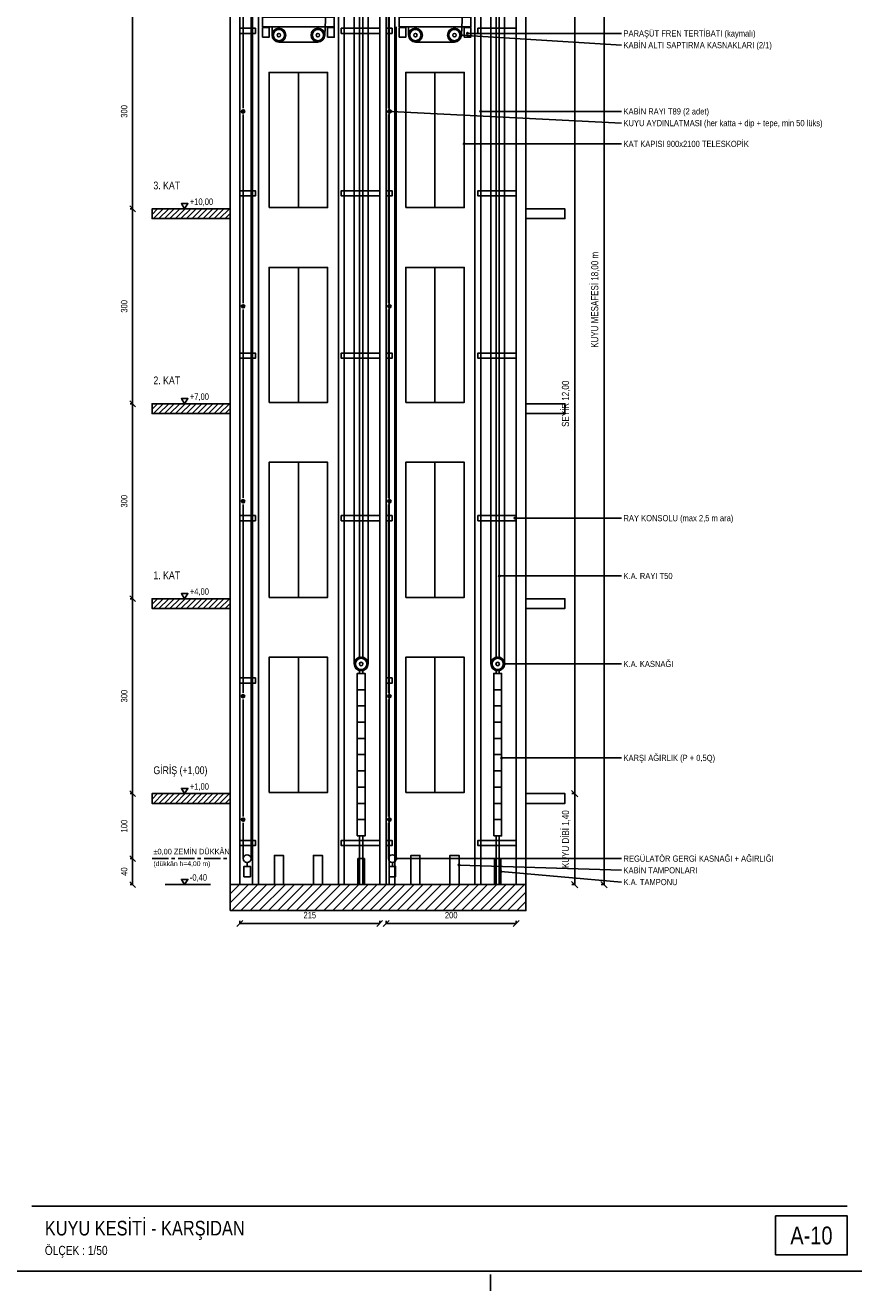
# Model space of a CAD drawing. Header units: centimetres. Extents: x 0 to 13234, y -30 to 2970.
# Tile 17 of 29: x 9835 to 11109, y -30 to 1918. Entities that reach past the tile are written whole.
import ezdxf
from ezdxf.enums import TextEntityAlignment as Align

# ---------------------------------------------------------------- set-up
doc = ezdxf.new("R2010")
doc.units = ezdxf.units.CM
doc.linetypes.add('CENTER', pattern=[40, 25, -5, 5, -5])
for name, color, linetype in [('ASN-ANTET', 4, 'CONTINUOUS'), ('ASN-BASLIK', 5, 'CONTINUOUS'), ('ASN-CERCEVE', 7, 'CONTINUOUS'), ('ASN-DUVAR', 7, 'CONTINUOUS'), ('ASN-EKSEN', 8, 'CENTER'), ('ASN-ELEKTRIK', 3, 'CONTINUOUS'), ('ASN-HALAT', 6, 'CONTINUOUS'), ('ASN-KA', 30, 'CONTINUOUS'), ('ASN-KABIN', 5, 'CONTINUOUS'), ('ASN-KAPI', 3, 'CONTINUOUS'), ('ASN-KOT', 2, 'CONTINUOUS'), ('ASN-MOTOR', 6, 'CONTINUOUS'), ('ASN-OLCU', 3, 'CONTINUOUS'), ('ASN-RAY', 1, 'CONTINUOUS'), ('ASN-TARAMA', 8, 'CONTINUOUS'), ('ASN-YAZI', 4, 'CONTINUOUS'), ('ASN-YUK', 1, 'CONTINUOUS')]:
    doc.layers.add(name, color=color, linetype=linetype)
doc.styles.get("Standard").update_dxf_attribs({"font": 'arial.ttf', "width": 0.8})

msp = doc.modelspace()

# ---------------------------------------------------------------- linework, layer by layer
at = {"layer": 'ASN-ANTET'}
msp.add_line((9844.7, 100), (11098.7, 100), dxfattribs=at)
msp.add_lwpolyline([(10988.7, 25), (11098.7, 25), (11098.7, 85), (10988.7, 85)], close=True, dxfattribs=at)
at = {"layer": 'ASN-CERCEVE'}
for points in [[(0, 0), (13233.7, 0), (13233.7, 2970), (0, 2970)], [(100, 0), (13208.7, 0), (13208.7, 2970), (100, 2970)]]:
    msp.add_lwpolyline(points, close=True, dxfattribs=at)
at = {"layer": 'ASN-DUVAR'}
for p, q in [((10149.7, 595), (10149.7, 2395)), ((10164.7, 595), (10164.7, 2395)), ((10379.7, 595), (10379.7, 2395)), ((10389.7, 595), (10389.7, 2395)), ((10589.7, 595), (10589.7, 2395)), ((10604.7, 595), (10604.7, 2395))]:
    msp.add_line(p, q, dxfattribs=at)
for points in [[(10149.7, 1620), (10029.7, 1620), (10029.7, 1635), (10149.7, 1635)], [(10604.7, 1620), (10664.7, 1620), (10664.7, 1635), (10604.7, 1635)], [(10149.7, 1320), (10029.7, 1320), (10029.7, 1335), (10149.7, 1335)], [(10604.7, 1320), (10664.7, 1320), (10664.7, 1335), (10604.7, 1335)], [(10149.7, 1020), (10029.7, 1020), (10029.7, 1035), (10149.7, 1035)], [(10604.7, 1020), (10664.7, 1020), (10664.7, 1035), (10604.7, 1035)], [(10149.7, 720), (10029.7, 720), (10029.7, 735), (10149.7, 735)], [(10604.7, 720), (10664.7, 720), (10664.7, 735), (10604.7, 735)]]:
    msp.add_lwpolyline(points, dxfattribs=at)
msp.add_lwpolyline([(10149.7, 555), (10604.7, 555), (10604.7, 595), (10149.7, 595)], close=True, dxfattribs=at)
at = {"layer": 'ASN-EKSEN'}
for p, q in [((10029.7, 635), (10144.7, 635)), ((10550, -30), (10550, -5))]:
    msp.add_line(p, q, dxfattribs=at)
at = {"layer": 'ASN-ELEKTRIK'}
for p, q in [((10168, 1783.3), (10171.4, 1786.7)), ((10168, 1786.7), (10171.4, 1783.3)), ((10393, 1783.3), (10396.4, 1786.7)), ((10393, 1786.7), (10396.4, 1783.3)), ((10168, 1483.3), (10171.4, 1486.7)), ((10168, 1486.7), (10171.4, 1483.3)), ((10393, 1483.3), (10396.4, 1486.7)), ((10393, 1486.7), (10396.4, 1483.3)), ((10168, 1183.3), (10171.4, 1186.7)), ((10168, 1186.7), (10171.4, 1183.3)), ((10393, 1183.3), (10396.4, 1186.7)), ((10393, 1186.7), (10396.4, 1183.3)), ((10168, 883.3), (10171.4, 886.7)), ((10168, 886.7), (10171.4, 883.3)), ((10393, 883.3), (10396.4, 886.7)), ((10393, 886.7), (10396.4, 883.3)), ((10168, 693.3), (10171.4, 696.7)), ((10168, 696.7), (10171.4, 693.3)), ((10393, 693.3), (10396.4, 696.7)), ((10393, 696.7), (10396.4, 693.3))]:
    msp.add_line(p, q, dxfattribs=at)
for centre in [(10169.7, 1785), (10394.7, 1785), (10169.7, 1485), (10394.7, 1485), (10169.7, 1185), (10394.7, 1185), (10169.7, 885), (10394.7, 885), (10169.7, 695), (10394.7, 695)]:
    msp.add_circle(centre, 2.5, dxfattribs=at)
at = {"layer": 'ASN-HALAT'}
for p, q in [((10181.8, 635), (10181.8, 2350)), ((10295.3, 1902.4), (10316.6, 2344)), ((10340.6, 934.6), (10340.6, 2344)), ((10505.3, 1902.4), (10526.6, 2344)), ((10550.6, 934.6), (10550.6, 2344)), ((10361.8, 934.6), (10361.8, 2305)), ((10571.8, 934.6), (10571.8, 2305)), ((10169.8, 1790), (10169.8, 2080)), ((10393.2, 1790), (10393.2, 2080)), ((10214.1, 1902.4), (10214.1, 1915)), ((10405.2, 635), (10405.2, 1915)), ((10424.1, 1902.4), (10424.1, 1915)), ((10224.7, 1891.8), (10284.7, 1891.8)), ((10434.7, 1891.8), (10494.7, 1891.8)), ((10169.8, 1490), (10169.8, 1780)), ((10393.2, 1490), (10393.2, 1780)), ((10169.8, 1190), (10169.8, 1480)), ((10393.2, 1190), (10393.2, 1480)), ((10169.8, 890), (10169.8, 1180)), ((10393.2, 890), (10393.2, 1180)), ((10169.8, 700), (10169.8, 880)), ((10393.2, 700), (10393.2, 880)), ((10169.8, 635), (10169.8, 690)), ((10393.2, 635), (10393.2, 690))]:
    msp.add_line(p, q, dxfattribs=at)
at = {"layer": 'ASN-KA'}
for p, q in [((10345.2, 895), (10357.2, 895)), ((10555.2, 895), (10567.2, 895)), ((10345.2, 870), (10357.2, 870)), ((10555.2, 870), (10567.2, 870)), ((10345.2, 845), (10357.2, 845)), ((10555.2, 845), (10567.2, 845)), ((10345.2, 820), (10357.2, 820)), ((10555.2, 820), (10567.2, 820)), ((10345.2, 795), (10357.2, 795)), ((10555.2, 795), (10567.2, 795)), ((10345.2, 770), (10357.2, 770)), ((10555.2, 770), (10567.2, 770)), ((10345.2, 745), (10357.2, 745)), ((10555.2, 745), (10567.2, 745)), ((10345.2, 720), (10357.2, 720)), ((10555.2, 720), (10567.2, 720)), ((10345.2, 695), (10357.2, 695)), ((10555.2, 695), (10567.2, 695))]:
    msp.add_line(p, q, dxfattribs=at)
for points in [[(10345.2, 670), (10357.2, 670), (10357.2, 920), (10345.2, 920)], [(10555.2, 670), (10567.2, 670), (10567.2, 920), (10555.2, 920)]]:
    msp.add_lwpolyline(points, close=True, dxfattribs=at)
at = {"layer": 'ASN-KABIN'}
for points in [[(10199.7, 1915), (10309.7, 1915), (10309.7, 1930), (10199.7, 1930)], [(10409.7, 1915), (10519.7, 1915), (10519.7, 1930), (10409.7, 1930)]]:
    msp.add_lwpolyline(points, close=True, dxfattribs=at)
at = {"layer": 'ASN-KAPI'}
for p, q in [((10254.7, 1637), (10254.7, 1845)), ((10464.7, 1637), (10464.7, 1845)), ((10254.7, 1337), (10254.7, 1545)), ((10464.7, 1337), (10464.7, 1545)), ((10254.7, 1037), (10254.7, 1245)), ((10464.7, 1037), (10464.7, 1245)), ((10254.7, 737), (10254.7, 945)), ((10464.7, 737), (10464.7, 945))]:
    msp.add_line(p, q, dxfattribs=at)
for points in [[(10209.7, 1637), (10299.7, 1637), (10299.7, 1845), (10209.7, 1845)], [(10419.7, 1637), (10509.7, 1637), (10509.7, 1845), (10419.7, 1845)], [(10209.7, 1337), (10299.7, 1337), (10299.7, 1545), (10209.7, 1545)], [(10419.7, 1337), (10509.7, 1337), (10509.7, 1545), (10419.7, 1545)], [(10209.7, 1037), (10299.7, 1037), (10299.7, 1245), (10209.7, 1245)], [(10419.7, 1037), (10509.7, 1037), (10509.7, 1245), (10419.7, 1245)], [(10209.7, 737), (10299.7, 737), (10299.7, 945), (10209.7, 945)], [(10419.7, 737), (10509.7, 737), (10509.7, 945), (10419.7, 945)]]:
    msp.add_lwpolyline(points, close=True, dxfattribs=at)
at = {"layer": 'ASN-KOT'}
for p, q in [((10049.7, 1635), (10119.7, 1635)), ((10049.7, 1335), (10119.7, 1335)), ((10049.7, 1035), (10119.7, 1035)), ((10049.7, 735), (10119.7, 735)), ((10049.7, 595), (10119.7, 595))]:
    msp.add_line(p, q, dxfattribs=at)
for points in [[(10079.7, 1635), (10074.7, 1643), (10084.7, 1643)], [(10079.7, 1335), (10074.7, 1343), (10084.7, 1343)], [(10079.7, 1035), (10074.7, 1043), (10084.7, 1043)], [(10079.7, 735), (10074.7, 743), (10084.7, 743)], [(10079.7, 595), (10074.7, 603), (10084.7, 603)]]:
    msp.add_lwpolyline(points, close=True, dxfattribs=at)
at = {"layer": 'ASN-MOTOR'}
for p, q in [((10175.8, 623), (10175.8, 629)), ((10399.2, 623), (10399.2, 629))]:
    msp.add_line(p, q, dxfattribs=at)
for points in [[(10170.8, 607), (10180.8, 607), (10180.8, 623), (10170.8, 623)], [(10394.2, 607), (10404.2, 607), (10404.2, 623), (10394.2, 623)]]:
    msp.add_lwpolyline(points, close=True, dxfattribs=at)
for centre, radius in [((10224.7, 1902.4), 10.6), ((10224.7, 1902.4), 8.69), ((10284.7, 1902.4), 10.6), ((10284.7, 1902.4), 8.69), ((10434.7, 1902.4), 10.6), ((10434.7, 1902.4), 8.69), ((10494.7, 1902.4), 10.6), ((10494.7, 1902.4), 8.69), ((10224.7, 1902.4), 2.65), ((10284.7, 1902.4), 2.65), ((10434.7, 1902.4), 2.65), ((10494.7, 1902.4), 2.65), ((10351.2, 934.6), 10.6), ((10351.2, 934.6), 8.69), ((10351.2, 934.6), 2.65), ((10561.2, 934.6), 10.6), ((10561.2, 934.6), 8.69), ((10561.2, 934.6), 2.65), ((10175.8, 635), 6), ((10399.2, 635), 6)]:
    msp.add_circle(centre, radius, dxfattribs=at)
at = {"layer": 'ASN-OLCU'}
for p, q in [((10724.7, 595), (10724.7, 2395)), ((9999.7, 1635), (9999.7, 1935)), ((10679.7, 735), (10679.7, 1935)), ((10004.2, 1630.5), (9995.2, 1639.5)), ((10004.2, 1630.5), (9995.2, 1639.5)), ((9999.7, 1635), (9995.7, 1635)), ((9999.7, 1635), (9995.7, 1635)), ((9999.7, 1335), (9999.7, 1635)), ((10004.2, 1330.5), (9995.2, 1339.5)), ((10004.2, 1330.5), (9995.2, 1339.5)), ((9999.7, 1335), (9995.7, 1335)), ((9999.7, 1335), (9995.7, 1335)), ((9999.7, 1035), (9999.7, 1335)), ((10004.2, 1030.5), (9995.2, 1039.5)), ((10004.2, 1030.5), (9995.2, 1039.5)), ((9999.7, 1035), (9995.7, 1035)), ((9999.7, 1035), (9995.7, 1035)), ((9999.7, 735), (9999.7, 1035)), ((10004.2, 730.5), (9995.2, 739.5)), ((10004.2, 730.5), (9995.2, 739.5)), ((9999.7, 735), (9995.7, 735)), ((9999.7, 735), (9995.7, 735)), ((9999.7, 635), (9999.7, 735)), ((10684.7, 730.1), (10674.8, 740)), ((10684.7, 730.1), (10674.8, 740)), ((10679.7, 735), (10675.3, 735)), ((10679.7, 735), (10675.3, 735)), ((10679.7, 595), (10679.7, 735)), ((10004.2, 630.5), (9995.2, 639.5)), ((10004.2, 630.5), (9995.2, 639.5)), ((9999.7, 635), (9995.7, 635)), ((9999.7, 635), (9995.7, 635)), ((9999.7, 595), (9999.7, 635)), ((10004.2, 590.5), (9995.2, 599.5)), ((9999.7, 595), (9995.7, 595)), ((10684.7, 590.1), (10674.8, 600)), ((10679.7, 595), (10675.3, 595)), ((10729.7, 590.1), (10719.8, 600)), ((10724.7, 595), (10720.3, 595)), ((10160.2, 530.5), (10169.2, 539.5)), ((10164.7, 535), (10164.7, 539)), ((10164.7, 535), (10379.7, 535)), ((10375.2, 530.5), (10384.2, 539.5)), ((10379.7, 535), (10379.7, 539)), ((10385.2, 530.5), (10394.2, 539.5)), ((10389.7, 535), (10389.7, 539)), ((10389.7, 535), (10589.7, 535)), ((10585.2, 530.5), (10594.2, 539.5)), ((10589.7, 535), (10589.7, 539))]:
    msp.add_line(p, q, dxfattribs=at)
at = {"layer": 'ASN-RAY'}
for p, q in [((10184.3, 595), (10184.3, 2393)), ((10193.2, 595), (10193.2, 2393)), ((10394.3, 595), (10394.3, 2340)), ((10403.2, 595), (10403.2, 2340)), ((10316.2, 595), (10316.2, 2294.3)), ((10325.1, 595), (10325.1, 2281.9)), ((10526.2, 595), (10526.2, 2294.3)), ((10535.1, 595), (10535.1, 2281.9)), ((10348.7, 945.6), (10348.7, 2249)), ((10353.7, 945.6), (10353.7, 2242)), ((10558.7, 945.6), (10558.7, 2249)), ((10563.7, 945.6), (10563.7, 2242)), ((10348.7, 920), (10348.7, 923.6)), ((10353.7, 920), (10353.7, 923.6)), ((10558.7, 920), (10558.7, 923.6)), ((10563.7, 920), (10563.7, 923.6)), ((10348.7, 595), (10348.7, 670)), ((10353.7, 595), (10353.7, 670)), ((10558.7, 595), (10558.7, 670)), ((10563.7, 595), (10563.7, 670))]:
    msp.add_line(p, q, dxfattribs=at)
for points in [[(10164.7, 1905), (10188.7, 1905), (10188.7, 1913), (10164.7, 1913)], [(10379.7, 1905), (10320.7, 1905), (10320.7, 1913), (10379.7, 1913)], [(10389.7, 1905), (10398.7, 1905), (10398.7, 1913), (10389.7, 1913)], [(10589.7, 1905), (10530.7, 1905), (10530.7, 1913), (10589.7, 1913)], [(10164.7, 1655), (10188.7, 1655), (10188.7, 1663), (10164.7, 1663)], [(10379.7, 1655), (10320.7, 1655), (10320.7, 1663), (10379.7, 1663)], [(10389.7, 1655), (10398.7, 1655), (10398.7, 1663), (10389.7, 1663)], [(10589.7, 1655), (10530.7, 1655), (10530.7, 1663), (10589.7, 1663)], [(10164.7, 1405), (10188.7, 1405), (10188.7, 1413), (10164.7, 1413)], [(10379.7, 1405), (10320.7, 1405), (10320.7, 1413), (10379.7, 1413)], [(10389.7, 1405), (10398.7, 1405), (10398.7, 1413), (10389.7, 1413)], [(10589.7, 1405), (10530.7, 1405), (10530.7, 1413), (10589.7, 1413)], [(10164.7, 1155), (10188.7, 1155), (10188.7, 1163), (10164.7, 1163)], [(10379.7, 1155), (10320.7, 1155), (10320.7, 1163), (10379.7, 1163)], [(10389.7, 1155), (10398.7, 1155), (10398.7, 1163), (10389.7, 1163)], [(10589.7, 1155), (10530.7, 1155), (10530.7, 1163), (10589.7, 1163)], [(10164.7, 905), (10188.7, 905), (10188.7, 913), (10164.7, 913)], [(10389.7, 905), (10398.7, 905), (10398.7, 913), (10389.7, 913)], [(10164.7, 655), (10188.7, 655), (10188.7, 663), (10164.7, 663)], [(10379.7, 655), (10320.7, 655), (10320.7, 663), (10379.7, 663)], [(10389.7, 655), (10398.7, 655), (10398.7, 663), (10389.7, 663)], [(10589.7, 655), (10530.7, 655), (10530.7, 663), (10589.7, 663)]]:
    msp.add_lwpolyline(points, dxfattribs=at)
at = {"layer": 'ASN-TARAMA'}
for p, q in [((10029.7, 1626.5), (10038.2, 1635)), ((10031.7, 1620), (10046.7, 1635)), ((10040.2, 1620), (10055.2, 1635)), ((10048.7, 1620), (10063.7, 1635)), ((10057.1, 1620), (10072.1, 1635)), ((10065.6, 1620), (10080.6, 1635)), ((10074.1, 1620), (10089.1, 1635)), ((10082.6, 1620), (10097.6, 1635)), ((10091.1, 1620), (10106.1, 1635)), ((10099.6, 1620), (10114.6, 1635)), ((10108.1, 1620), (10123.1, 1635)), ((10116.5, 1620), (10131.5, 1635)), ((10125, 1620), (10140, 1635)), ((10133.5, 1620), (10148.5, 1635)), ((10142, 1620), (10149.7, 1627.7)), ((10029.7, 1326.5), (10038.2, 1335)), ((10031.7, 1320), (10046.7, 1335)), ((10040.2, 1320), (10055.2, 1335)), ((10048.7, 1320), (10063.7, 1335)), ((10057.1, 1320), (10072.1, 1335)), ((10065.6, 1320), (10080.6, 1335)), ((10074.1, 1320), (10089.1, 1335)), ((10082.6, 1320), (10097.6, 1335)), ((10091.1, 1320), (10106.1, 1335)), ((10099.6, 1320), (10114.6, 1335)), ((10108.1, 1320), (10123.1, 1335)), ((10116.5, 1320), (10131.5, 1335)), ((10125, 1320), (10140, 1335)), ((10133.5, 1320), (10148.5, 1335)), ((10142, 1320), (10149.7, 1327.7)), ((10029.7, 1026.5), (10038.2, 1035)), ((10031.7, 1020), (10046.7, 1035)), ((10040.2, 1020), (10055.2, 1035)), ((10048.7, 1020), (10063.7, 1035)), ((10057.1, 1020), (10072.1, 1035)), ((10065.6, 1020), (10080.6, 1035)), ((10074.1, 1020), (10089.1, 1035)), ((10082.6, 1020), (10097.6, 1035)), ((10091.1, 1020), (10106.1, 1035)), ((10099.6, 1020), (10114.6, 1035)), ((10108.1, 1020), (10123.1, 1035)), ((10116.5, 1020), (10131.5, 1035)), ((10125, 1020), (10140, 1035)), ((10133.5, 1020), (10148.5, 1035)), ((10142, 1020), (10149.7, 1027.7)), ((10029.7, 726.5), (10038.2, 735)), ((10031.7, 720), (10046.7, 735)), ((10040.2, 720), (10055.2, 735)), ((10048.7, 720), (10063.7, 735)), ((10057.1, 720), (10072.1, 735)), ((10065.6, 720), (10080.6, 735)), ((10074.1, 720), (10089.1, 735)), ((10082.6, 720), (10097.6, 735)), ((10091.1, 720), (10106.1, 735)), ((10099.6, 720), (10114.6, 735)), ((10108.1, 720), (10123.1, 735)), ((10116.5, 720), (10131.5, 735)), ((10125, 720), (10140, 735)), ((10133.5, 720), (10148.5, 735)), ((10142, 720), (10149.7, 727.7)), ((10149.7, 580.9), (10163.9, 595)), ((10149.7, 566.7), (10178, 595)), ((10152.1, 555), (10192.1, 595)), ((10166.3, 555), (10206.3, 595)), ((10180.4, 555), (10220.4, 595)), ((10194.6, 555), (10234.6, 595)), ((10208.7, 555), (10248.7, 595)), ((10222.9, 555), (10262.9, 595)), ((10237, 555), (10277, 595)), ((10251.1, 555), (10291.1, 595)), ((10265.3, 555), (10305.3, 595)), ((10279.4, 555), (10319.4, 595)), ((10293.6, 555), (10333.6, 595)), ((10307.7, 555), (10347.7, 595)), ((10321.8, 555), (10361.8, 595)), ((10336, 555), (10376, 595)), ((10350.1, 555), (10390.1, 595)), ((10364.3, 555), (10404.3, 595)), ((10378.4, 555), (10418.4, 595)), ((10392.6, 555), (10432.6, 595)), ((10406.7, 555), (10446.7, 595)), ((10420.8, 555), (10460.8, 595)), ((10435, 555), (10475, 595)), ((10449.1, 555), (10489.1, 595)), ((10463.3, 555), (10503.3, 595)), ((10477.4, 555), (10517.4, 595)), ((10491.6, 555), (10531.6, 595)), ((10505.7, 555), (10545.7, 595)), ((10519.8, 555), (10559.8, 595)), ((10534, 555), (10574, 595)), ((10548.1, 555), (10588.1, 595)), ((10562.3, 555), (10602.3, 595)), ((10576.4, 555), (10604.7, 583.3)), ((10590.5, 555), (10604.7, 569.2)), ((10604.7, 555), (10604.7, 555))]:
    msp.add_line(p, q, dxfattribs=at)
at = {"layer": 'ASN-YAZI'}
for p, q in [((10505.3, 1902.4), (10751.7, 1887)), ((10514.7, 1905), (10751.7, 1905)), ((10397.2, 1785), (10751.7, 1767)), ((10535.1, 1785), (10751.7, 1785)), ((10509.7, 1735), (10751.7, 1735)), ((10587.7, 1159), (10751.7, 1159)), ((10563.7, 1070), (10751.7, 1070)), ((10571.8, 934.6), (10751.7, 934.6)), ((10567.2, 790), (10751.7, 790)), ((10405.2, 635), (10751.7, 635)), ((10501.7, 625), (10751.7, 617)), ((10566.2, 615), (10751.7, 598.9))]:
    msp.add_line(p, q, dxfattribs=at)
for centre in [(10505.3, 1902.4), (10514.7, 1905), (10397.2, 1785), (10535.1, 1785), (10509.7, 1735), (10587.7, 1159), (10563.7, 1070), (10571.8, 934.6), (10567.2, 790), (10405.2, 635), (10501.7, 625), (10566.2, 615)]:
    msp.add_circle(centre, 1.2, dxfattribs=at)
at = {"layer": 'ASN-YUK'}
for points in [[(10199.7, 1899), (10209.7, 1899), (10209.7, 1914), (10199.7, 1914)], [(10299.7, 1899), (10309.7, 1899), (10309.7, 1914), (10299.7, 1914)], [(10409.7, 1899), (10419.7, 1899), (10419.7, 1914), (10409.7, 1914)], [(10509.7, 1899), (10519.7, 1899), (10519.7, 1914), (10509.7, 1914)]]:
    msp.add_lwpolyline(points, close=True, dxfattribs=at)
for points in [[(10217.7, 595), (10217.7, 640), (10231.7, 640), (10231.7, 595)], [(10277.7, 595), (10277.7, 640), (10291.7, 640), (10291.7, 595)], [(10346.2, 595), (10346.2, 635), (10356.2, 635), (10356.2, 595)], [(10427.7, 595), (10427.7, 640), (10441.7, 640), (10441.7, 595)], [(10487.7, 595), (10487.7, 640), (10501.7, 640), (10501.7, 595)], [(10556.2, 595), (10556.2, 635), (10566.2, 635), (10566.2, 595)]]:
    msp.add_lwpolyline(points, dxfattribs=at)

# ---------------------------------------------------------------- texts
at = {"layer": 'ASN-ANTET', "width": 0.8}
msp.add_text('A-10', height=27.5, dxfattribs=at).set_placement((11043.7, 55), align=Align.MIDDLE_CENTER)
msp.add_text('ÖLÇEK : 1/50', height=14, dxfattribs=at).set_placement((9864.7, 25))
at = {"layer": 'ASN-BASLIK', "width": 0.8}
for s, height, p in [('3. KAT', 12, (10031.7, 1665)), ('2. KAT', 12, (10031.7, 1365)), ('1. KAT', 12, (10031.7, 1065)), ('GİRİŞ (+1,00)', 12, (10031.7, 765)), ('KUYU KESİTİ - KARŞIDAN', 22.5, (9864.7, 55))]:
    msp.add_text(s, height=height, dxfattribs=at).set_placement(p)
at = {"layer": 'ASN-KOT', "width": 0.8}
for s, height, p in [('+10,00', 10, (10087.7, 1638)), ('+7,00', 10, (10087.7, 1338)), ('+4,00', 10, (10087.7, 1038)), ('+1,00', 10, (10087.7, 738)), ('%%p0,00 ZEMİN DÜKKÂN', 8.5, (10031.7, 639)), ('-0,40', 10, (10087.7, 598))]:
    msp.add_text(s, height=height, dxfattribs=at).set_placement(p, align=Align.BOTTOM_LEFT)
msp.add_text('(dükkân h=4,00 m)', height=7.5, dxfattribs=at).set_placement((10031.7, 631), align=Align.TOP_LEFT)
at = {"layer": 'ASN-OLCU', "width": 0.8}
for s, height, p in [('300', 10, (9994.7, 1785)), ('KUYU MESAFESİ 18,00 m', 11, (10719.2, 1495)), ('300', 10, (9994.7, 1485)), ('SEYİR 12,00', 11, (10674.2, 1335)), ('300', 10, (9994.7, 1185)), ('300', 10, (9994.7, 885)), ('KUYU DİBİ 1,40', 11, (10674.2, 665)), ('100', 10, (9994.7, 685)), ('40', 10, (9994.7, 615))]:
    msp.add_text(s, height=height, rotation=90, dxfattribs=at).set_placement(p, align=Align.BOTTOM_CENTER)
for s, p in [('215', (10272.2, 540)), ('200', (10489.7, 540))]:
    msp.add_text(s, height=10, dxfattribs=at).set_placement(p, align=Align.BOTTOM_CENTER)
at = {"layer": 'ASN-YAZI', "width": 0.8}
for s, p in [('PARAŞÜT FREN TERTİBATI (kaymalı)', (10754.7, 1905)), ('KABİN ALTI SAPTIRMA KASNAKLARI (2/1)', (10754.7, 1887)), ('KABİN RAYI T89 (2 adet)', (10754.7, 1785)), ('KUYU AYDINLATMASI (her katta + dip + tepe, min 50 lüks)', (10754.7, 1767)), ('KAT KAPISI 900x2100 TELESKOPİK', (10754.7, 1735)), ('RAY KONSOLU (max 2,5 m ara)', (10754.7, 1159)), ('K.A. RAYI T50', (10754.7, 1070)), ('K.A. KASNAĞI', (10754.7, 934.6)), ('KARŞI AĞIRLIK (P + 0,5Q)', (10754.7, 790)), ('REGÜLATÖR GERGİ KASNAĞI + AĞIRLIĞI', (10754.7, 635)), ('KABİN TAMPONLARI', (10754.7, 617)), ('K.A. TAMPONU', (10754.7, 598.9))]:
    msp.add_text(s, height=9.5, dxfattribs=at).set_placement(p, align=Align.MIDDLE_LEFT)

doc.saveas('drawing.dxf')
